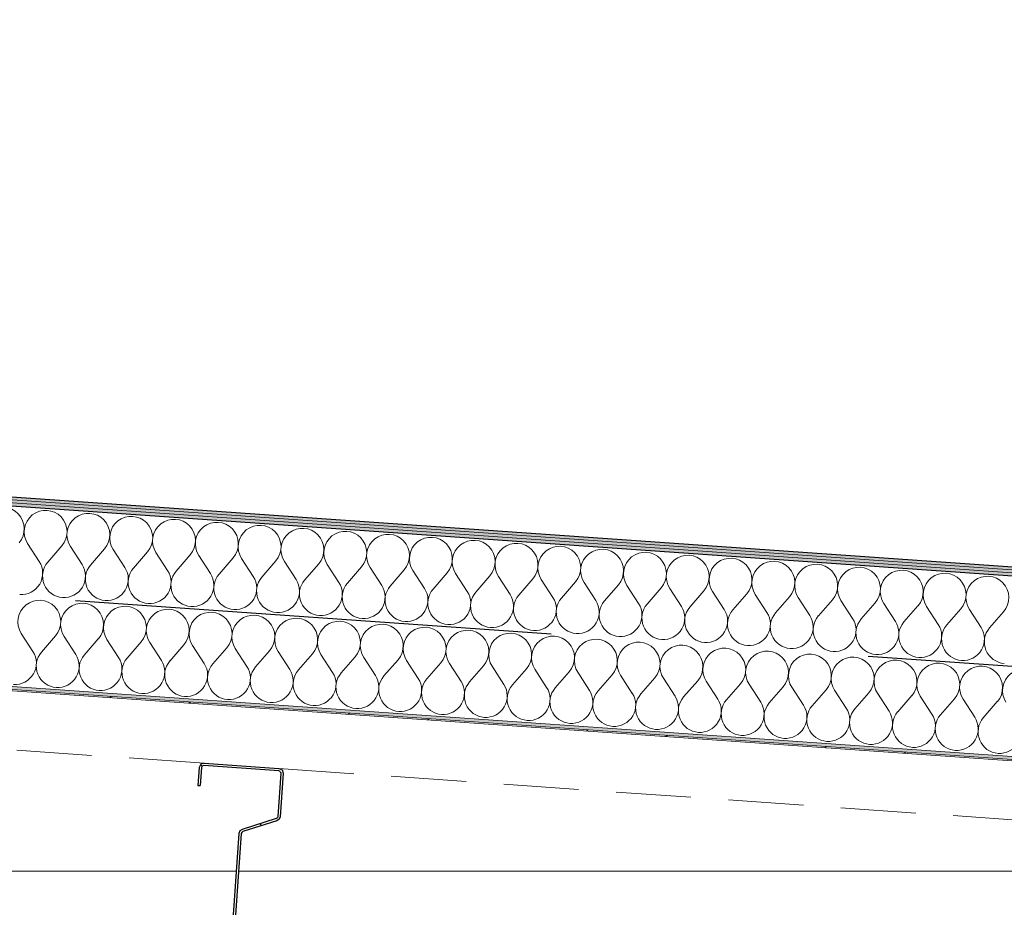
# Model space of a CAD drawing. Header units: millimetres. Extents: x 30792 to 66615, y -300 to 6970.
# Tile 44 of 58: x 62466 to 63122, y 5519 to 6110. Entities that reach past the tile are written whole.
import ezdxf

# ---------------------------------------------------------------- set-up
doc = ezdxf.new("R2010")
doc.units = ezdxf.units.MM
doc.header["$MEASUREMENT"] = 0
for name, pattern in [('Discontinu', [529.166651, 317.499995, -211.666656]), ('Pointillé', [75, 50, -25]), ('Wipeout_Contour', [1000, 0, -1000])]:
    doc.linetypes.add(name, pattern=pattern)
for name, color, linetype in [('Finitions - Etanchéité.5-Etanchéité', 7, 'Continuous'), ('Métal _ Bardage.Charp_Couv_Bard_Métal', 7, 'Continuous'), ('Métal _ Charpente Couverture.Charp_Couv_Bard_Métal', 7, 'Continuous')]:
    doc.layers.add(name, color=color, linetype=linetype)

# ---------------------------------------------------------------- blocks, each defined once
blk = doc.blocks.new('*X38')
at = {"layer": 'Finitions - Etanchéité.5-Etanchéité', "linetype": 'Continuous', "lineweight": 15, "true_color": 0x2e45b3}
blk.add_hatch(color=175, dxfattribs=at).paths.add_polyline_path([(63618.28, 5705.54), (63618.28, 5707.54), (48778.28, 6745.26), (48778.28, 6743.25)])
blk = doc.blocks.new('*X39')
at = {"layer": 'Finitions - Etanchéité.5-Etanchéité', "linetype": 'Continuous', "lineweight": 15, "true_color": 0x6a6a6a}
blk.add_hatch(color=251, dxfattribs=at).paths.add_polyline_path([(63618.28, 5707.54), (63618.28, 5709.55), (48778.28, 6747.26), (48778.28, 6745.26)])
blk = doc.blocks.new('*X40')
at = {"layer": 'Finitions - Etanchéité.5-Etanchéité', "linetype": 'Continuous', "lineweight": 15, "true_color": 0xe8e8e8}
blk.add_hatch(color=254, dxfattribs=at).paths.add_polyline_path([(63618.28, 5709.55), (63618.28, 5711.55), (48778.28, 6749.27), (48778.28, 6747.26)])
blk = doc.blocks.new('*X41')
at = {"layer": 'Finitions - Etanchéité.5-Etanchéité', "color": 2, "linetype": 'Continuous', "lineweight": 15, "true_color": 0xfee600}
for p, q in [((62471.21, 5761.41), (62478.97, 5749.41)), ((62494.02, 5759.81), (62484.67, 5749.01)), ((62499.72, 5759.41), (62507.47, 5747.41)), ((62522.52, 5757.82), (62513.17, 5747.01)), ((62528.22, 5757.42), (62535.97, 5745.42)), ((62551.02, 5755.82), (62541.67, 5745.02)), ((62556.72, 5755.43), (62564.47, 5743.43)), ((62579.52, 5753.83), (62570.17, 5743.03)), ((62585.22, 5753.43), (62592.98, 5741.43)), ((62608.02, 5751.84), (62598.68, 5741.04)), ((62613.72, 5751.44), (62621.48, 5739.44)), ((62636.53, 5749.85), (62627.18, 5739.04)), ((62642.23, 5749.45), (62649.98, 5737.45)), ((62665.03, 5747.85), (62655.68, 5737.05)), ((62670.73, 5747.45), (62678.48, 5735.46)), ((62693.53, 5745.86), (62684.18, 5735.06)), ((62699.23, 5745.46), (62706.98, 5733.46)), ((62722.03, 5743.87), (62712.68, 5733.06)), ((62727.73, 5743.47), (62735.48, 5731.47)), ((62750.53, 5741.87), (62741.19, 5731.07)), ((62756.23, 5741.47), (62763.99, 5729.48)), ((62779.03, 5739.88), (62769.69, 5729.08)), ((62784.74, 5739.48), (62792.49, 5727.48)), ((62807.54, 5737.89), (62798.19, 5727.08)), ((62813.24, 5737.49), (62820.99, 5725.49)), ((62836.04, 5735.89), (62826.69, 5725.09)), ((62841.74, 5735.5), (62849.49, 5723.5)), ((62864.54, 5733.9), (62855.19, 5723.1)), ((62870.24, 5733.5), (62877.99, 5721.5)), ((62893.04, 5731.91), (62883.69, 5721.11)), ((62898.74, 5731.51), (62906.5, 5719.51)), ((62921.54, 5729.91), (62912.2, 5719.11)), ((62927.24, 5729.52), (62935, 5717.52)), ((62950.05, 5727.92), (62940.7, 5717.12)), ((62955.75, 5727.52), (62963.5, 5715.52)), ((62978.55, 5725.93), (62969.2, 5715.13)), ((62984.25, 5725.53), (62992, 5713.53)), ((63007.05, 5723.94), (62997.7, 5713.13)), ((63012.75, 5723.54), (63020.5, 5711.54)), ((63035.55, 5721.94), (63026.2, 5711.14)), ((63041.25, 5721.54), (63049, 5709.55)), ((63064.05, 5719.95), (63054.71, 5709.15)), ((63069.75, 5719.55), (63077.51, 5707.55)), ((63092.55, 5717.96), (63083.21, 5707.15)), ((63098.26, 5717.56), (63106.01, 5705.56)), ((63121.06, 5715.96), (63111.71, 5705.16))]:
    blk.add_line(p, q, dxfattribs=at)
for centre, start, end in [((62454.71, 5771.15), 319.1301, 212.8699), ((62483.21, 5769.16), 319.1301, 212.8699), ((62511.72, 5767.17), 319.1301, 212.8699), ((62540.22, 5765.17), 319.1301, 212.8699), ((62568.72, 5763.18), 319.1301, 212.8699), ((62597.22, 5761.19), 319.1301, 212.8699), ((62625.72, 5759.19), 319.1301, 212.8699), ((62654.22, 5757.2), 319.1301, 212.8699), ((62682.73, 5755.21), 319.1301, 212.8699), ((62711.23, 5753.21), 319.1301, 212.8699), ((62739.73, 5751.22), 319.1301, 212.8699), ((62768.23, 5749.23), 319.1301, 212.8699), ((62796.73, 5747.23), 319.1301, 212.8699), ((62825.24, 5745.24), 319.1301, 212.8699), ((62853.74, 5743.25), 319.1301, 212.8699), ((62466.97, 5741.65), 266, 32.8699), ((62882.24, 5741.26), 319.1301, 212.8699), ((62910.74, 5739.26), 319.1301, 212.8699), ((62939.24, 5737.27), 319.1301, 212.8699), ((62967.74, 5735.28), 319.1301, 212.8699), ((62495.47, 5739.66), 139.1301, 266), ((62495.47, 5739.66), 266, 32.8699), ((62523.97, 5737.67), 139.1301, 266), ((62523.97, 5737.67), 266, 32.8699), ((62552.48, 5735.67), 139.1301, 266), ((62552.48, 5735.67), 266, 32.8699), ((62580.98, 5733.68), 139.1301, 266), ((62996.25, 5733.28), 319.1301, 212.8699), ((63024.75, 5731.29), 319.1301, 212.8699), ((63053.25, 5729.3), 319.1301, 212.8699), ((62580.98, 5733.68), 266, 32.8699), ((62609.48, 5731.69), 139.1301, 266), ((62609.48, 5731.69), 266, 32.8699), ((62637.98, 5729.69), 139.1301, 266), ((62637.98, 5729.69), 266, 32.8699), ((62666.48, 5727.7), 139.1301, 266), ((63081.75, 5727.3), 319.1301, 212.8699), ((63110.25, 5725.31), 319.1301, 212.8699), ((62666.48, 5727.7), 266, 32.8699), ((62694.98, 5725.71), 139.1301, 266), ((62694.98, 5725.71), 266, 32.8699), ((62723.49, 5723.72), 139.1301, 266), ((62723.49, 5723.72), 266, 32.8699), ((62751.99, 5721.72), 139.1301, 266), ((62751.99, 5721.72), 266, 32.8699), ((62780.49, 5719.73), 139.1301, 266), ((62780.49, 5719.73), 266, 32.8699), ((62808.99, 5717.74), 139.1301, 266), ((62808.99, 5717.74), 266, 32.8699), ((62837.49, 5715.74), 139.1301, 266), ((62837.49, 5715.74), 266, 32.8699), ((62866, 5713.75), 139.1301, 266), ((62866, 5713.75), 266, 32.8699), ((62894.5, 5711.76), 139.1301, 266), ((62894.5, 5711.76), 266, 32.8699), ((62923, 5709.76), 139.1301, 266), ((62923, 5709.76), 266, 32.8699), ((62951.5, 5707.77), 139.1301, 266), ((62951.5, 5707.77), 266, 32.8699), ((62980, 5705.78), 139.1301, 266), ((62980, 5705.78), 266, 32.8699), ((63008.5, 5703.79), 139.1301, 266), ((63008.5, 5703.79), 266, 32.8699), ((63037.01, 5701.79), 139.1301, 266), ((63037.01, 5701.79), 266, 32.8699), ((63065.51, 5699.8), 139.1301, 266), ((63065.51, 5699.8), 266, 32.8699), ((63094.01, 5697.81), 139.1301, 266), ((63094.01, 5697.81), 266, 32.8699), ((63122.51, 5695.81), 139.1301, 266)]:
    blk.add_arc(centre, 14.29, start, end, dxfattribs=at)
blk = doc.blocks.new('*X42')
at = {"layer": 'Finitions - Etanchéité.5-Etanchéité', "color": 2, "linetype": 'Continuous', "lineweight": 15, "true_color": 0xfee600}
for p, q in [((62467.03, 5701.55), (62474.78, 5689.55)), ((62489.83, 5699.96), (62480.48, 5689.15)), ((62495.53, 5699.56), (62503.28, 5687.56)), ((62518.33, 5697.96), (62508.99, 5687.16)), ((62524.03, 5697.57), (62531.79, 5685.57)), ((62546.83, 5695.97), (62537.49, 5685.17)), ((62552.54, 5695.57), (62560.29, 5683.57)), ((62575.34, 5693.98), (62565.99, 5683.17)), ((62581.04, 5693.58), (62588.79, 5681.58)), ((62603.84, 5691.98), (62594.49, 5681.18)), ((62609.54, 5691.59), (62617.29, 5679.59)), ((62632.34, 5689.99), (62622.99, 5679.19)), ((62638.04, 5689.59), (62645.79, 5677.59)), ((62660.84, 5688), (62651.49, 5677.2)), ((62666.54, 5687.6), (62674.3, 5675.6)), ((62689.34, 5686.01), (62680, 5675.2)), ((62695.04, 5685.61), (62702.8, 5673.61)), ((62717.85, 5684.01), (62708.5, 5673.21)), ((62723.55, 5683.61), (62731.3, 5671.62)), ((62746.35, 5682.02), (62737, 5671.22)), ((62752.05, 5681.62), (62759.8, 5669.62)), ((62774.85, 5680.03), (62765.5, 5669.22)), ((62780.55, 5679.63), (62788.3, 5667.63)), ((62803.35, 5678.03), (62794, 5667.23)), ((62809.05, 5677.63), (62816.8, 5665.64)), ((62831.85, 5676.04), (62822.51, 5665.24)), ((62837.55, 5675.64), (62845.31, 5663.64)), ((62860.35, 5674.05), (62851.01, 5663.24)), ((62866.06, 5673.65), (62873.81, 5661.65)), ((62888.86, 5672.05), (62879.51, 5661.25)), ((62894.56, 5671.66), (62902.31, 5659.66)), ((62917.36, 5670.06), (62908.01, 5659.26)), ((62923.06, 5669.66), (62930.81, 5657.66)), ((62945.86, 5668.07), (62936.51, 5657.27)), ((62951.56, 5667.67), (62959.31, 5655.67)), ((62974.36, 5666.08), (62965.01, 5655.27)), ((62980.06, 5665.68), (62987.82, 5653.68)), ((63002.86, 5664.08), (62993.52, 5653.28)), ((63008.56, 5663.68), (63016.32, 5651.68)), ((63031.37, 5662.09), (63022.02, 5651.29)), ((63037.07, 5661.69), (63044.82, 5649.69)), ((63059.87, 5660.1), (63050.52, 5649.29)), ((63065.57, 5659.7), (63073.32, 5647.7)), ((63088.37, 5658.1), (63079.02, 5647.3)), ((63094.07, 5657.7), (63101.82, 5645.71)), ((63116.87, 5656.11), (63107.52, 5645.31))]:
    blk.add_line(p, q, dxfattribs=at)
for centre, start, end in [((62479.03, 5709.3), 319.1301, 212.8699), ((62507.53, 5707.31), 319.1301, 212.8699), ((62536.03, 5705.32), 319.1301, 212.8699), ((62564.53, 5703.33), 319.1301, 212.8699), ((62593.04, 5701.33), 319.1301, 212.8699), ((62621.54, 5699.34), 319.1301, 212.8699), ((62650.04, 5697.35), 319.1301, 212.8699), ((62678.54, 5695.35), 319.1301, 212.8699), ((62707.04, 5693.36), 319.1301, 212.8699), ((62735.54, 5691.37), 319.1301, 212.8699), ((62764.05, 5689.37), 319.1301, 212.8699), ((62792.55, 5687.38), 319.1301, 212.8699), ((62821.05, 5685.39), 319.1301, 212.8699), ((62849.55, 5683.39), 319.1301, 212.8699), ((62878.05, 5681.4), 319.1301, 212.8699), ((62906.56, 5679.41), 319.1301, 212.8699), ((62935.06, 5677.42), 319.1301, 212.8699), ((62462.78, 5681.8), 266, 32.8699), ((62491.29, 5679.81), 139.1301, 266), ((62491.29, 5679.81), 266, 32.8699), ((62519.79, 5677.81), 139.1301, 266), ((62519.79, 5677.81), 266, 32.8699), ((62548.29, 5675.82), 139.1301, 266), ((62548.29, 5675.82), 266, 32.8699), ((62963.56, 5675.42), 319.1301, 212.8699), ((62992.06, 5673.43), 319.1301, 212.8699), ((63020.56, 5671.44), 319.1301, 212.8699), ((63049.06, 5669.44), 319.1301, 212.8699), ((62576.79, 5673.83), 139.1301, 266), ((62576.79, 5673.83), 266, 32.8699), ((62605.29, 5671.83), 139.1301, 266), ((62605.29, 5671.83), 266, 32.8699), ((62633.8, 5669.84), 139.1301, 266), ((62633.8, 5669.84), 266, 32.8699), ((62662.3, 5667.85), 139.1301, 266), ((63077.57, 5667.45), 319.1301, 212.8699), ((63106.07, 5665.46), 319.1301, 212.8699), ((63134.57, 5663.46), 319.1301, 212.8699), ((62662.3, 5667.85), 266, 32.8699), ((62690.8, 5665.85), 139.1301, 266), ((62690.8, 5665.85), 266, 32.8699), ((62719.3, 5663.86), 139.1301, 266), ((62719.3, 5663.86), 266, 32.8699), ((62747.8, 5661.87), 139.1301, 266), ((62747.8, 5661.87), 266, 32.8699), ((62776.3, 5659.88), 139.1301, 266), ((62776.3, 5659.88), 266, 32.8699), ((62804.81, 5657.88), 139.1301, 266), ((62804.81, 5657.88), 266, 32.8699), ((62833.31, 5655.89), 139.1301, 266), ((62833.31, 5655.89), 266, 32.8699), ((62861.81, 5653.9), 139.1301, 266), ((62861.81, 5653.9), 266, 32.8699), ((62890.31, 5651.9), 139.1301, 266), ((62890.31, 5651.9), 266, 32.8699), ((62918.81, 5649.91), 139.1301, 266), ((62918.81, 5649.91), 266, 32.8699), ((62947.32, 5647.92), 139.1301, 266), ((62947.32, 5647.92), 266, 32.8699), ((62975.82, 5645.92), 139.1301, 266), ((62975.82, 5645.92), 266, 32.8699), ((63004.32, 5643.93), 139.1301, 266), ((63004.32, 5643.93), 266, 32.8699), ((63032.82, 5641.94), 139.1301, 266), ((63032.82, 5641.94), 266, 32.8699), ((63061.32, 5639.95), 139.1301, 266), ((63061.32, 5639.95), 266, 32.8699), ((63089.82, 5637.95), 139.1301, 266), ((63089.82, 5637.95), 266, 32.8699), ((63118.33, 5635.96), 139.1301, 266), ((63118.33, 5635.96), 266, 32.8699)]:
    blk.add_arc(centre, 14.29, start, end, dxfattribs=at)
blk = doc.blocks.new('Élément de coupe_34')
at = {"layer": 'Finitions - Etanchéité.5-Etanchéité', "linetype": 'Continuous', "lineweight": 15, "true_color": 0x3e35cc}
blk.add_hatch(color=182, dxfattribs=at).paths.add_polyline_path([(63618.28, 5583.24), (63618.28, 5585.25), (48778.28, 6622.96), (48778.28, 6620.96)])
at = {"layer": 'Finitions - Etanchéité.5-Etanchéité', "linetype": 'Continuous', "lineweight": 15, "true_color": 0x2e45b3}
h = blk.add_hatch(dxfattribs=at)
h.set_pattern_fill('Acier', color=175, style=0, pattern_type=2)
h.set_pattern_definition([(41, (0, 0), (-73.80664, 84.90483), []), (41, (-24.6, 28.3), (-73.80664, 84.90483), [])])
h.paths.add_polyline_path([(63618.28, 5582.34), (63618.28, 5583.24), (48778.28, 6620.96), (48778.28, 6620.05)])
at = {"layer": 'Finitions - Etanchéité.5-Etanchéité', "lineweight": 0}
for name in ['*X40', '*X39', '*X38']:
    blk.add_blockref(name, (0, 0), dxfattribs=at)
at = {"color": 254, "linetype": 'Wipeout_Contour', "lineweight": 0, "ltscale": 226218.050054}
blk.add_wipeout([(63618.28, 5645.39), (63618.28, 5705.54), (48778.28, 6743.25), (48778.28, 6683.11)], dxfattribs=at).dxf.layer = 'Finitions - Etanchéité.5-Etanchéité'
at = {"layer": 'Finitions - Etanchéité.5-Etanchéité', "lineweight": 0}
blk.add_blockref('*X41', (0, 0), dxfattribs=at)
at = {"color": 254, "linetype": 'Wipeout_Contour', "lineweight": 0, "ltscale": 226191.088457}
blk.add_wipeout([(63618.28, 5585.25), (63618.28, 5645.39), (48778.28, 6683.11), (48778.28, 6622.96)], dxfattribs=at).dxf.layer = 'Finitions - Etanchéité.5-Etanchéité'
at = {"layer": 'Finitions - Etanchéité.5-Etanchéité', "color": 7, "linetype": 'Continuous', "lineweight": 25}
for p, q in [((48778.28, 6749.27), (63618.28, 5711.55)), ((48778.28, 6743.25), (63618.28, 5705.54))]:
    blk.add_line(p, q, dxfattribs=at)
at = {"layer": 'Finitions - Etanchéité.5-Etanchéité', "color": 7, "linetype": 'Continuous', "lineweight": 15}
for p, q in [((48778.28, 6747.26), (63618.28, 5709.55)), ((48778.28, 6745.26), (63618.28, 5707.54)), ((48778.28, 6622.96), (63618.28, 5585.25)), ((48778.28, 6620.96), (63618.28, 5583.24)), ((48778.28, 6620.05), (63618.28, 5582.34))]:
    blk.add_line(p, q, dxfattribs=at)
at = {"layer": 'Finitions - Etanchéité.5-Etanchéité', "color": 7, "linetype": 'Discontinu', "lineweight": 25}
blk.add_line((48778.28, 6683.11), (63618.28, 5645.39), dxfattribs=at)
at = {"layer": 'Finitions - Etanchéité.5-Etanchéité', "color": 251, "linetype": 'Pointillé', "lineweight": 15, "true_color": 0x6a6a6a}
for p, q in [((61192.1, 5712.8), (62588.69, 5615.14)), ((62638.57, 5611.65), (63562.81, 5547.02))]:
    blk.add_line(p, q, dxfattribs=at)
at = {"layer": 'Finitions - Etanchéité.5-Etanchéité', "lineweight": 0}
blk.add_blockref('*X42', (0, 0), dxfattribs=at)
blk = doc.blocks.new('Élément de coupe_70')
at = {"layer": 'Métal _ Charpente Couverture.Charp_Couv_Bard_Métal', "linetype": 'Continuous', "lineweight": 15, "true_color": 0x2e45b3}
h = blk.add_hatch(dxfattribs=at)
h.set_pattern_fill('Acier', color=175, style=0, pattern_type=2)
h.set_pattern_definition([(135, (0, 0), (79.54951, 79.54951), []), (135, (-26.52, -26.52), (79.54951, 79.54951), [])])
h.paths.add_polyline_path([(62588.69, 5615.14), (62586.51, 5614.41), (62585.49, 5612.36), (62584.65, 5600.39), (62586.15, 5600.28), (62586.98, 5612.25), (62587.49, 5613.28), (62588.58, 5613.64), (62638.46, 5610.16), (62639.49, 5609.64), (62639.85, 5608.55), (62637.83, 5579.66), (62637.52, 5578.84), (62636.79, 5578.33), (62614.06, 5571.03), (62612.62, 5570.03), (62611.98, 5568.39), (62606.41, 5488.61), (62606.8, 5486.9), (62608.09, 5485.7), (62629.59, 5475.31), (62630.24, 5474.71), (62630.43, 5473.85), (62628.41, 5444.95), (62627.9, 5443.93), (62626.81, 5443.56), (62576.93, 5447.05), (62575.91, 5447.56), (62575.54, 5448.65), (62576.38, 5460.62), (62574.88, 5460.73), (62574.05, 5448.76), (62574.77, 5446.58), (62576.83, 5445.55), (62626.71, 5442.07), (62628.89, 5442.79), (62629.91, 5444.85), (62631.93, 5473.75), (62631.53, 5475.46), (62630.24, 5476.66), (62608.74, 5487.05), (62608.1, 5487.65), (62607.9, 5488.51), (62613.48, 5568.28), (62613.8, 5569.1), (62614.52, 5569.6), (62637.25, 5576.9), (62638.7, 5577.91), (62639.33, 5579.55), (62641.35, 5608.45), (62640.62, 5610.63), (62638.57, 5611.65)])
at = {"layer": 'Métal _ Charpente Couverture.Charp_Couv_Bard_Métal', "color": 7, "linetype": 'Continuous', "lineweight": 25}
for p, q in [((62588.69, 5615.14), (62586.51, 5614.41)), ((62588.69, 5615.14), (62638.57, 5611.65)), ((62638.57, 5611.65), (62640.62, 5610.63)), ((62584.65, 5600.39), (62586.15, 5600.28)), ((62574.88, 5460.73), (62576.38, 5460.62))]:
    blk.add_line(p, q, dxfattribs=at)
at = {"layer": 'Métal _ Charpente Couverture.Charp_Couv_Bard_Métal', "color": 7, "linetype": 'Continuous', "lineweight": 25, "flags": 128}
for points in [[(62586.51, 5614.41), (62585.49, 5612.36), (62584.65, 5600.39)], [(62587.49, 5613.28), (62586.98, 5612.25), (62586.15, 5600.28)], [(62639.49, 5609.64), (62638.46, 5610.16), (62588.58, 5613.64), (62587.49, 5613.28)], [(62639.49, 5609.64), (62639.85, 5608.55), (62637.83, 5579.66), (62637.52, 5578.84)], [(62640.62, 5610.63), (62641.35, 5608.45), (62639.33, 5579.55), (62638.7, 5577.91)], [(62637.52, 5578.84), (62636.79, 5578.33), (62614.06, 5571.03), (62612.62, 5570.03)], [(62638.7, 5577.91), (62637.25, 5576.9), (62614.52, 5569.6), (62613.8, 5569.1)], [(62612.62, 5570.03), (62611.98, 5568.39), (62606.41, 5488.61), (62606.8, 5486.9)], [(62613.8, 5569.1), (62613.48, 5568.28), (62607.9, 5488.51), (62608.1, 5487.65)], [(62606.8, 5486.9), (62608.09, 5485.7), (62629.59, 5475.31), (62630.24, 5474.71)], [(62608.1, 5487.65), (62608.74, 5487.05), (62630.24, 5476.66), (62631.53, 5475.46)], [(62630.24, 5474.71), (62630.43, 5473.85), (62628.41, 5444.95), (62627.9, 5443.93)], [(62631.53, 5475.46), (62631.93, 5473.75), (62629.91, 5444.85), (62628.89, 5442.79)], [(62574.88, 5460.73), (62574.05, 5448.76), (62574.77, 5446.58)], [(62576.38, 5460.62), (62575.54, 5448.65), (62575.91, 5447.56)], [(62575.91, 5447.56), (62576.93, 5447.05), (62626.81, 5443.56), (62627.9, 5443.93)], [(62574.77, 5446.58), (62576.83, 5445.55), (62626.71, 5442.07), (62628.89, 5442.79)]]:
    blk.add_lwpolyline(points, dxfattribs=at)
blk = doc.blocks.new('Élément de coupe_83')
at = {"layer": 'Métal _ Bardage.Charp_Couv_Bard_Métal', "color": 7, "linetype": 'Continuous', "lineweight": 15}
for p, q in [((62610.23, 5543.3), (61180.5, 5543.3)), ((63518.37, 5543.3), (62611.73, 5543.3))]:
    blk.add_line(p, q, dxfattribs=at)

msp = doc.modelspace()

# ---------------------------------------------------------------- block references
at = {"layer": 'Finitions - Etanchéité.5-Etanchéité', "lineweight": 0}
msp.add_blockref('Élément de coupe_34', (0, 0), dxfattribs=at)

# ---------------------------------------------------------------- next in the draw order: block references
at = {"layer": 'Métal _ Bardage.Charp_Couv_Bard_Métal', "lineweight": 0}
msp.add_blockref('Élément de coupe_83', (0, 0), dxfattribs=at)
at = {"layer": 'Métal _ Charpente Couverture.Charp_Couv_Bard_Métal', "lineweight": 0}
msp.add_blockref('Élément de coupe_70', (0, 0), dxfattribs=at)

doc.saveas('drawing.dxf')
